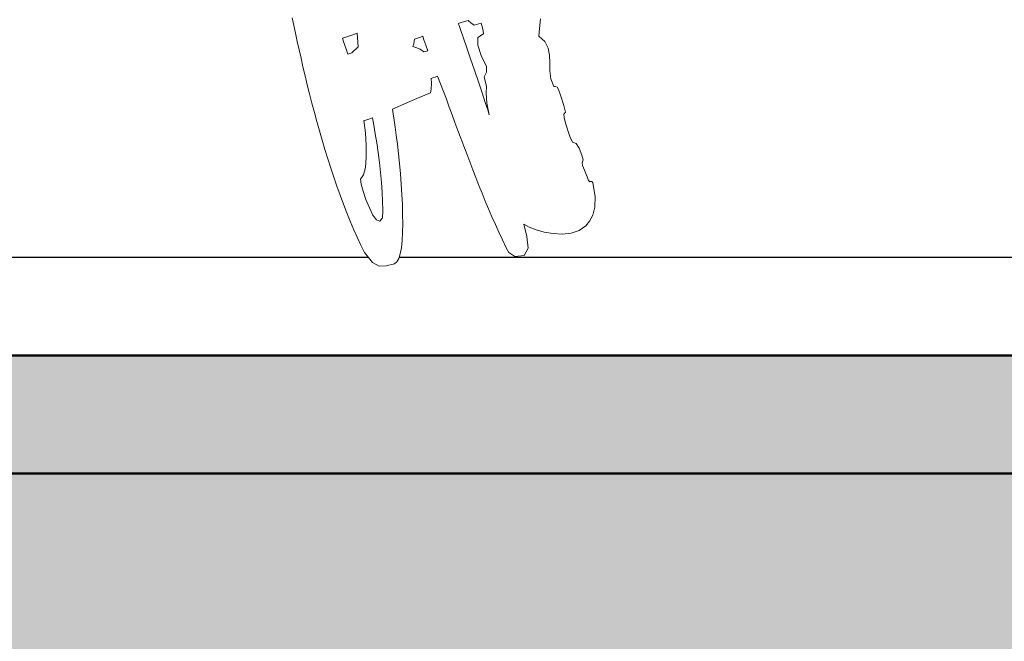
# Model space of a CAD drawing. Header units: millimetres. Extents: x -546784 to -506824, y 144269 to 161162.
# Tile 9 of 15: x -519987 to -518985, y 151829 to 152462. Entities that reach past the tile are written whole.
import ezdxf

# ---------------------------------------------------------------- set-up
doc = ezdxf.new("R2010")
doc.units = ezdxf.units.MM
for name, color, linetype, lineweight in [('A-DETL', 90, 'Continuous', 5), ('A-DETL-GENF', 92, 'Continuous', 5), ('A-FLOR', 192, 'Continuous', 5)]:
    doc.layers.add(name, color=color, linetype=linetype, lineweight=lineweight)

# ---------------------------------------------------------------- blocks, each defined once
blk = doc.blocks.new('CICLISTA DEFRENTE - CICLISTA DEFRENTE-3531129-TRECHO 2 - CORTE MIRANTE')
at = {"layer": 'A-DETL-GENF'}
for p, q in [((-519709.9, 152464.1), (-519708.2, 152456.4)), ((-519708.2, 152456.4), (-519709.9, 152464.1)), ((-519540.7, 152458.3), (-519538.7, 152459)), ((-519540.7, 152458.3), (-519538.7, 152459)), ((-519540, 152456.4), (-519540.7, 152458.3)), ((-519540, 152456.4), (-519540.7, 152458.3)), ((-519538.7, 152459), (-519534.5, 152460.3)), ((-519538.7, 152459), (-519534.5, 152460.3)), ((-519534.5, 152460.3), (-519530.7, 152461.3)), ((-519534.5, 152460.3), (-519530.7, 152461.3)), ((-519530.7, 152461.3), (-519527.9, 152459)), ((-519530.7, 152461.3), (-519527.9, 152459)), ((-519527.9, 152459), (-519524.5, 152456.7)), ((-519527.9, 152459), (-519524.5, 152456.7)), ((-519524.5, 152456.7), (-519517.4, 152458.5)), ((-519524.5, 152456.7), (-519517.4, 152458.5)), ((-519517.4, 152458.5), (-519516, 152454)), ((-519517.4, 152458.5), (-519516, 152454)), ((-519457.9, 152453.2), (-519457, 152463.1)), ((-519457, 152463.1), (-519457.9, 152453.2)), ((-519708.2, 152456.4), (-519706.6, 152448.4)), ((-519706.6, 152448.4), (-519708.2, 152456.4)), ((-519706.6, 152448.4), (-519704.8, 152440.1)), ((-519704.8, 152440.1), (-519706.6, 152448.4)), ((-519648.3, 152446.6), (-519643.6, 152448.3)), ((-519648.3, 152446.6), (-519643.6, 152448.3)), ((-519643.6, 152448.3), (-519642.6, 152434.4)), ((-519643.6, 152448.3), (-519642.6, 152434.4)), ((-519538.2, 152451.2), (-519540, 152456.4)), ((-519538.2, 152451.2), (-519540, 152456.4)), ((-519535.5, 152443.4), (-519538.2, 152451.2)), ((-519535.5, 152443.4), (-519538.2, 152451.2)), ((-519515.1, 152447.9), (-519520.8, 152444)), ((-519515.1, 152447.9), (-519520.8, 152444)), ((-519516, 152454), (-519515.3, 152450.8)), ((-519516, 152454), (-519515.3, 152450.8)), ((-519515.3, 152450.8), (-519515.1, 152447.9)), ((-519515.3, 152450.8), (-519515.1, 152447.9)), ((-519458.7, 152445.5), (-519457.9, 152453.2)), ((-519457.9, 152453.2), (-519458.7, 152445.5)), ((-519704.8, 152440.1), (-519702.9, 152431.6)), ((-519702.9, 152431.6), (-519704.8, 152440.1)), ((-519658.5, 152443.4), (-519655.1, 152444.5)), ((-519658.5, 152443.4), (-519655.1, 152444.5)), ((-519657.2, 152439.1), (-519658.5, 152443.4)), ((-519657.2, 152439.1), (-519658.5, 152443.4)), ((-519654.6, 152431.2), (-519657.2, 152439.1)), ((-519654.6, 152431.2), (-519657.2, 152439.1)), ((-519655.1, 152444.5), (-519648.3, 152446.6)), ((-519655.1, 152444.5), (-519648.3, 152446.6)), ((-519585.9, 152437.5), (-519585.6, 152440.1)), ((-519585.9, 152437.5), (-519585.6, 152440.1)), ((-519585.6, 152440.1), (-519585.3, 152442.3)), ((-519585.6, 152440.1), (-519585.3, 152442.3)), ((-519585.3, 152442.3), (-519582.3, 152443.3)), ((-519585.3, 152442.3), (-519582.3, 152443.3)), ((-519582.3, 152443.3), (-519579.2, 152444.3)), ((-519582.3, 152443.3), (-519579.2, 152444.3)), ((-519579.2, 152444.3), (-519576.8, 152445.3)), ((-519579.2, 152444.3), (-519576.8, 152445.3)), ((-519576.8, 152445.3), (-519575.7, 152441.8)), ((-519576.8, 152445.3), (-519575.7, 152441.8)), ((-519575.7, 152441.8), (-519573.8, 152436.3)), ((-519575.7, 152441.8), (-519573.8, 152436.3)), ((-519532.1, 152433.5), (-519535.5, 152443.4)), ((-519532.1, 152433.5), (-519535.5, 152443.4)), ((-519520.8, 152444), (-519520.9, 152436.2)), ((-519520.8, 152444), (-519520.9, 152436.2)), ((-519452.5, 152439.9), (-519458.7, 152445.5)), ((-519458.7, 152445.5), (-519452.5, 152439.9)), ((-519449.1, 152433.3), (-519452.5, 152439.9)), ((-519452.5, 152439.9), (-519449.1, 152433.3)), ((-519702.9, 152431.6), (-519700.9, 152422.9)), ((-519700.9, 152422.9), (-519702.9, 152431.6)), ((-519653.2, 152426.9), (-519654.6, 152431.2)), ((-519653.2, 152426.9), (-519654.6, 152431.2)), ((-519649, 152428.3), (-519653.2, 152426.9)), ((-519649, 152428.3), (-519653.2, 152426.9)), ((-519642.6, 152434.4), (-519649, 152428.3)), ((-519642.6, 152434.4), (-519649, 152428.3)), ((-519587, 152434.8), (-519585.9, 152437.5)), ((-519587, 152434.8), (-519585.9, 152437.5)), ((-519584, 152433.7), (-519587, 152434.8)), ((-519584, 152433.7), (-519587, 152434.8)), ((-519579.7, 152432), (-519584, 152433.7)), ((-519579.7, 152432), (-519584, 152433.7)), ((-519575.7, 152429.5), (-519579.7, 152432)), ((-519575.7, 152429.5), (-519579.7, 152432)), ((-519574.4, 152429.7), (-519575.7, 152429.5)), ((-519574.4, 152429.7), (-519575.7, 152429.5)), ((-519573, 152430), (-519574.4, 152429.7)), ((-519573, 152430), (-519574.4, 152429.7)), ((-519573.8, 152436.3), (-519571.9, 152430.3)), ((-519573.8, 152436.3), (-519571.9, 152430.3)), ((-519571.9, 152430.3), (-519573, 152430)), ((-519571.9, 152430.3), (-519573, 152430)), ((-519528.2, 152422.4), (-519532.1, 152433.5)), ((-519528.2, 152422.4), (-519532.1, 152433.5)), ((-519520.9, 152436.2), (-519517.3, 152425.8)), ((-519520.9, 152436.2), (-519517.3, 152425.8)), ((-519447.8, 152426), (-519449.1, 152433.3)), ((-519449.1, 152433.3), (-519447.8, 152426)), ((-519700.9, 152422.9), (-519698.9, 152414.1)), ((-519698.9, 152414.1), (-519700.9, 152422.9)), ((-519524.2, 152410.6), (-519528.2, 152422.4)), ((-519524.2, 152410.6), (-519528.2, 152422.4)), ((-519517.3, 152425.8), (-519512.1, 152414.6)), ((-519517.3, 152425.8), (-519512.1, 152414.6)), ((-519447.6, 152418.2), (-519447.8, 152426)), ((-519447.8, 152426), (-519447.6, 152418.2)), ((-519447.4, 152410.1), (-519447.6, 152418.2)), ((-519447.6, 152418.2), (-519447.4, 152410.1)), ((-519698.9, 152414.1), (-519696.8, 152405.1)), ((-519696.8, 152405.1), (-519698.9, 152414.1)), ((-519520.2, 152398.8), (-519524.2, 152410.6)), ((-519520.2, 152398.8), (-519524.2, 152410.6)), ((-519511.9, 152408.9), (-519514.3, 152404)), ((-519511.9, 152408.9), (-519514.3, 152404)), ((-519512.1, 152414.6), (-519511.9, 152408.9)), ((-519512.1, 152414.6), (-519511.9, 152408.9)), ((-519446.4, 152402.1), (-519447.4, 152410.1)), ((-519447.4, 152410.1), (-519446.4, 152402.1)), ((-519696.8, 152405.1), (-519694.5, 152395.9)), ((-519694.5, 152395.9), (-519696.8, 152405.1)), ((-519568.4, 152402.4), (-519566.6, 152403)), ((-519566.6, 152403), (-519568.4, 152402.4)), ((-519568, 152397.4), (-519568.4, 152402.4)), ((-519568.4, 152402.4), (-519568, 152397.4)), ((-519566.6, 152403), (-519564.4, 152403.8)), ((-519564.4, 152403.8), (-519566.6, 152403)), ((-519564.4, 152403.8), (-519561.8, 152404.7)), ((-519561.8, 152404.7), (-519564.4, 152403.8)), ((-519561.8, 152404.7), (-519558.8, 152396.9)), ((-519558.8, 152396.9), (-519561.8, 152404.7)), ((-519516.4, 152387.7), (-519520.2, 152398.8)), ((-519516.4, 152387.7), (-519520.2, 152398.8)), ((-519514.3, 152404), (-519512.1, 152394.3)), ((-519514.3, 152404), (-519512.1, 152394.3)), ((-519443.6, 152394.3), (-519446.4, 152402.1)), ((-519446.4, 152402.1), (-519443.6, 152394.3)), ((-519694.5, 152395.9), (-519692.2, 152386.6)), ((-519692.2, 152386.6), (-519694.5, 152395.9)), ((-519580.5, 152382.9), (-519569.1, 152387.7)), ((-519569.1, 152387.7), (-519580.5, 152382.9)), ((-519569.1, 152387.7), (-519568.2, 152391.4)), ((-519568.2, 152391.4), (-519569.1, 152387.7)), ((-519568.2, 152391.4), (-519568, 152397.4)), ((-519568, 152397.4), (-519568.2, 152391.4)), ((-519558.8, 152396.9), (-519555.9, 152389)), ((-519555.9, 152389), (-519558.8, 152396.9)), ((-519555.9, 152389), (-519552.9, 152381.1)), ((-519552.9, 152381.1), (-519555.9, 152389)), ((-519513.2, 152377.9), (-519516.4, 152387.7)), ((-519513.2, 152377.9), (-519516.4, 152387.7)), ((-519512.1, 152394.3), (-519512.4, 152387.3)), ((-519512.1, 152394.3), (-519512.4, 152387.3)), ((-519441.6, 152394.2), (-519443.6, 152394.3)), ((-519443.6, 152394.3), (-519441.6, 152394.2)), ((-519440.2, 152393.6), (-519441.6, 152394.2)), ((-519441.6, 152394.2), (-519440.2, 152393.6)), ((-519438.7, 152391.1), (-519440.2, 152393.6)), ((-519440.2, 152393.6), (-519438.7, 152391.1)), ((-519436.2, 152384.2), (-519438.7, 152391.1)), ((-519438.7, 152391.1), (-519436.2, 152384.2)), ((-519692.2, 152386.6), (-519689.8, 152377.3)), ((-519689.8, 152377.3), (-519692.2, 152386.6)), ((-519602.4, 152373.5), (-519592.5, 152377.8)), ((-519592.5, 152377.8), (-519602.4, 152373.5)), ((-519592.5, 152377.8), (-519580.5, 152382.9)), ((-519580.5, 152382.9), (-519592.5, 152377.8)), ((-519552.9, 152381.1), (-519550, 152373.2)), ((-519550, 152373.2), (-519552.9, 152381.1)), ((-519510.8, 152370.2), (-519513.2, 152377.9)), ((-519510.8, 152370.2), (-519513.2, 152377.9)), ((-519512.4, 152387.3), (-519511.6, 152377.2)), ((-519512.4, 152387.3), (-519511.6, 152377.2)), ((-519433.1, 152374.9), (-519436.2, 152384.2)), ((-519436.2, 152384.2), (-519433.1, 152374.9)), ((-519689.8, 152377.3), (-519687.3, 152367.8)), ((-519687.3, 152367.8), (-519689.8, 152377.3)), ((-519687.3, 152367.8), (-519684.8, 152358.4)), ((-519684.8, 152358.4), (-519687.3, 152367.8)), ((-519607.7, 152371.2), (-519602.4, 152373.5)), ((-519602.4, 152373.5), (-519607.7, 152371.2)), ((-519606.9, 152366.2), (-519607.7, 152371.2)), ((-519607.7, 152371.2), (-519606.9, 152366.2)), ((-519550, 152373.2), (-519547, 152365.3)), ((-519547, 152365.3), (-519550, 152373.2)), ((-519511.6, 152377.2), (-519509.3, 152365.2)), ((-519511.6, 152377.2), (-519509.3, 152365.2)), ((-519509.3, 152365.2), (-519510.8, 152370.2)), ((-519509.3, 152365.2), (-519510.8, 152370.2)), ((-519433.2, 152365.8), (-519431.6, 152368)), ((-519431.6, 152368), (-519433.2, 152365.8)), ((-519431.6, 152368), (-519433.1, 152374.9)), ((-519433.1, 152374.9), (-519431.6, 152368)), ((-519684.8, 152358.4), (-519682.1, 152348.9)), ((-519682.1, 152348.9), (-519684.8, 152358.4)), ((-519637, 152359.5), (-519634.8, 152359.9)), ((-519637, 152359.5), (-519634.8, 152359.9)), ((-519635.3, 152347), (-519637, 152359.5)), ((-519635.3, 152347), (-519637, 152359.5)), ((-519634.8, 152359.9), (-519631.7, 152360.8)), ((-519634.8, 152359.9), (-519631.7, 152360.8)), ((-519631.7, 152360.8), (-519628.2, 152362.2)), ((-519631.7, 152360.8), (-519628.2, 152362.2)), ((-519628.2, 152362.2), (-519626.8, 152354.6)), ((-519628.2, 152362.2), (-519626.8, 152354.6)), ((-519606, 152359.9), (-519606.9, 152366.2)), ((-519606.9, 152366.2), (-519606, 152359.9)), ((-519604.9, 152352.6), (-519606, 152359.9)), ((-519606, 152359.9), (-519604.9, 152352.6)), ((-519547, 152365.3), (-519544.1, 152357.3)), ((-519544.1, 152357.3), (-519547, 152365.3)), ((-519433, 152362.5), (-519433.2, 152365.8)), ((-519433.2, 152365.8), (-519433, 152362.5)), ((-519431.6, 152356.9), (-519433, 152362.5)), ((-519433, 152362.5), (-519431.6, 152356.9)), ((-519682.1, 152348.9), (-519679.4, 152339.3)), ((-519679.4, 152339.3), (-519682.1, 152348.9)), ((-519626.8, 152354.6), (-519625.3, 152346)), ((-519626.8, 152354.6), (-519625.3, 152346)), ((-519603.9, 152344.4), (-519604.9, 152352.6)), ((-519604.9, 152352.6), (-519603.9, 152344.4)), ((-519544.1, 152357.3), (-519541.1, 152349.3)), ((-519541.1, 152349.3), (-519544.1, 152357.3)), ((-519541.1, 152349.3), (-519538.1, 152341.4)), ((-519538.1, 152341.4), (-519541.1, 152349.3)), ((-519427.1, 152343.2), (-519431.6, 152356.9)), ((-519431.6, 152356.9), (-519427.1, 152343.2)), ((-519679.4, 152339.3), (-519676.5, 152329.8)), ((-519676.5, 152329.8), (-519679.4, 152339.3)), ((-519634.4, 152334.2), (-519635.3, 152347)), ((-519634.4, 152334.2), (-519635.3, 152347)), ((-519625.3, 152346), (-519623.8, 152336.8)), ((-519625.3, 152346), (-519623.8, 152336.8)), ((-519602.8, 152335.4), (-519603.9, 152344.4)), ((-519603.9, 152344.4), (-519602.8, 152335.4)), ((-519538.1, 152341.4), (-519535.2, 152333.4)), ((-519535.2, 152333.4), (-519538.1, 152341.4)), ((-519424.4, 152337.3), (-519427.1, 152343.2)), ((-519427.1, 152343.2), (-519424.4, 152337.3)), ((-519676.5, 152329.8), (-519673.6, 152320.4)), ((-519673.6, 152320.4), (-519676.5, 152329.8)), ((-519634.4, 152322.1), (-519634.4, 152334.2)), ((-519634.4, 152322.1), (-519634.4, 152334.2)), ((-519623.8, 152336.8), (-519622.4, 152326.9)), ((-519623.8, 152336.8), (-519622.4, 152326.9)), ((-519601.7, 152325.7), (-519602.8, 152335.4)), ((-519602.8, 152335.4), (-519601.7, 152325.7)), ((-519535.2, 152333.4), (-519532.1, 152325.4)), ((-519532.1, 152325.4), (-519535.2, 152333.4)), ((-519420.7, 152336), (-519424.4, 152337.3)), ((-519424.4, 152337.3), (-519420.7, 152336)), ((-519417.7, 152331.4), (-519420.7, 152336)), ((-519420.7, 152336), (-519417.7, 152331.4)), ((-519414.9, 152324.3), (-519417.7, 152331.4)), ((-519417.7, 152331.4), (-519414.9, 152324.3)), ((-519673.6, 152320.4), (-519670.6, 152311)), ((-519670.6, 152311), (-519673.6, 152320.4)), ((-519635.3, 152311.7), (-519634.4, 152322.1)), ((-519635.3, 152311.7), (-519634.4, 152322.1)), ((-519622.4, 152326.9), (-519621.1, 152316.8)), ((-519622.4, 152326.9), (-519621.1, 152316.8)), ((-519600.7, 152315.7), (-519601.7, 152325.7)), ((-519601.7, 152325.7), (-519600.7, 152315.7)), ((-519532.1, 152325.4), (-519529.1, 152317.4)), ((-519529.1, 152317.4), (-519532.1, 152325.4)), ((-519529.1, 152317.4), (-519526, 152309.4)), ((-519526, 152309.4), (-519529.1, 152317.4)), ((-519413.7, 152319.3), (-519414.9, 152324.3)), ((-519414.9, 152324.3), (-519413.7, 152319.3)), ((-519414.7, 152316.5), (-519413.7, 152319.3)), ((-519413.7, 152319.3), (-519414.7, 152316.5)), ((-519670.6, 152311), (-519667.6, 152301.7)), ((-519667.6, 152301.7), (-519670.6, 152311)), ((-519637.3, 152304), (-519635.3, 152311.7)), ((-519637.3, 152304), (-519635.3, 152311.7)), ((-519621.1, 152316.8), (-519619.9, 152306.5)), ((-519621.1, 152316.8), (-519619.9, 152306.5)), ((-519599.7, 152305.3), (-519600.7, 152315.7)), ((-519600.7, 152315.7), (-519599.7, 152305.3)), ((-519526, 152309.4), (-519522.9, 152301.4)), ((-519522.9, 152301.4), (-519526, 152309.4)), ((-519414.2, 152313.7), (-519414.7, 152316.5)), ((-519414.7, 152316.5), (-519414.2, 152313.7)), ((-519412.2, 152308.9), (-519414.2, 152313.7)), ((-519414.2, 152313.7), (-519412.2, 152308.9)), ((-519409.6, 152302), (-519412.2, 152308.9)), ((-519412.2, 152308.9), (-519409.6, 152302)), ((-519667.6, 152301.7), (-519664.4, 152292.5)), ((-519664.4, 152292.5), (-519667.6, 152301.7)), ((-519640.4, 152299.9), (-519637.3, 152304)), ((-519640.4, 152299.9), (-519637.3, 152304)), ((-519639.7, 152294.8), (-519640.4, 152299.9)), ((-519639.7, 152294.8), (-519640.4, 152299.9)), ((-519619.9, 152306.5), (-519618.9, 152296.3)), ((-519619.9, 152306.5), (-519618.9, 152296.3)), ((-519598.9, 152294.8), (-519599.7, 152305.3)), ((-519599.7, 152305.3), (-519598.9, 152294.8)), ((-519522.9, 152301.4), (-519519.7, 152293.4)), ((-519519.7, 152293.4), (-519522.9, 152301.4)), ((-519408.1, 152298.3), (-519409.6, 152302)), ((-519409.6, 152302), (-519408.1, 152298.3)), ((-519406.8, 152297.1), (-519408.1, 152298.3)), ((-519408.1, 152298.3), (-519406.8, 152297.1)), ((-519406, 152297.3), (-519406.8, 152297.1)), ((-519406.8, 152297.1), (-519406, 152297.3)), ((-519404.8, 152297.2), (-519406, 152297.3)), ((-519406, 152297.3), (-519404.8, 152297.2)), ((-519664.4, 152292.5), (-519661.2, 152283.4)), ((-519661.2, 152283.4), (-519664.4, 152292.5)), ((-519637.7, 152287.5), (-519639.7, 152294.8)), ((-519637.7, 152287.5), (-519639.7, 152294.8)), ((-519634.8, 152279), (-519637.7, 152287.5)), ((-519634.8, 152279), (-519637.7, 152287.5)), ((-519618.9, 152296.3), (-519618.2, 152286.4)), ((-519618.9, 152296.3), (-519618.2, 152286.4)), ((-519598.2, 152284.2), (-519598.9, 152294.8)), ((-519598.9, 152294.8), (-519598.2, 152284.2)), ((-519519.7, 152293.4), (-519516.5, 152285.4)), ((-519516.5, 152285.4), (-519519.7, 152293.4)), ((-519403.6, 152295.9), (-519404.8, 152297.2)), ((-519404.8, 152297.2), (-519403.6, 152295.9)), ((-519401.3, 152282.1), (-519403.6, 152295.9)), ((-519403.6, 152295.9), (-519401.3, 152282.1)), ((-519661.2, 152283.4), (-519657.8, 152274.4)), ((-519657.8, 152274.4), (-519661.2, 152283.4)), ((-519631.3, 152270.5), (-519634.8, 152279)), ((-519631.3, 152270.5), (-519634.8, 152279)), ((-519618.2, 152286.4), (-519617.8, 152277)), ((-519618.2, 152286.4), (-519617.8, 152277)), ((-519597.7, 152273.9), (-519598.2, 152284.2)), ((-519598.2, 152284.2), (-519597.7, 152273.9)), ((-519516.5, 152285.4), (-519513.2, 152277.4)), ((-519513.2, 152277.4), (-519516.5, 152285.4)), ((-519513.2, 152277.4), (-519509.9, 152269.5)), ((-519509.9, 152269.5), (-519513.2, 152277.4)), ((-519401.6, 152271.3), (-519401.3, 152282.1)), ((-519401.3, 152282.1), (-519401.6, 152271.3)), ((-519657.8, 152274.4), (-519654.4, 152265.6)), ((-519654.4, 152265.6), (-519657.8, 152274.4)), ((-519627.6, 152263.2), (-519631.3, 152270.5)), ((-519627.6, 152263.2), (-519631.3, 152270.5)), ((-519617.7, 152268.3), (-519618, 152260.4)), ((-519617.7, 152268.3), (-519618, 152260.4)), ((-519617.8, 152277), (-519617.7, 152268.3)), ((-519617.8, 152277), (-519617.7, 152268.3)), ((-519597.4, 152263.9), (-519597.7, 152273.9)), ((-519597.7, 152273.9), (-519597.4, 152263.9)), ((-519509.9, 152269.5), (-519506.5, 152261.5)), ((-519506.5, 152261.5), (-519509.9, 152269.5)), ((-519403.8, 152263), (-519401.6, 152271.3)), ((-519401.6, 152271.3), (-519403.8, 152263)), ((-519654.4, 152265.6), (-519650.9, 152257)), ((-519650.9, 152257), (-519654.4, 152265.6)), ((-519623.9, 152258.3), (-519627.6, 152263.2)), ((-519623.9, 152258.3), (-519627.6, 152263.2)), ((-519620.6, 152257), (-519623.9, 152258.3)), ((-519620.6, 152257), (-519623.9, 152258.3)), ((-519618, 152260.4), (-519620.6, 152257)), ((-519618, 152260.4), (-519620.6, 152257)), ((-519597.3, 152254.3), (-519597.4, 152263.9)), ((-519597.4, 152263.9), (-519597.3, 152254.3)), ((-519506.5, 152261.5), (-519503, 152253.6)), ((-519503, 152253.6), (-519506.5, 152261.5)), ((-519407.1, 152256.8), (-519403.8, 152263)), ((-519403.8, 152263), (-519407.1, 152256.8)), ((-519650.9, 152257), (-519647.3, 152248.7)), ((-519647.3, 152248.7), (-519650.9, 152257)), ((-519647.3, 152248.7), (-519643.7, 152240.5)), ((-519643.7, 152240.5), (-519647.3, 152248.7)), ((-519597.4, 152245.3), (-519597.3, 152254.3)), ((-519597.3, 152254.3), (-519597.4, 152245.3)), ((-519503, 152253.6), (-519499.4, 152245.7)), ((-519499.4, 152245.7), (-519503, 152253.6)), ((-519471, 152241.4), (-519473.9, 152253.8)), ((-519473.9, 152253.8), (-519468.6, 152251)), ((-519468.6, 152251), (-519473.9, 152253.8)), ((-519473.9, 152253.8), (-519471, 152241.4)), ((-519468.6, 152251), (-519461.5, 152248.3)), ((-519461.5, 152248.3), (-519468.6, 152251)), ((-519461.5, 152248.3), (-519453.2, 152245.9)), ((-519453.2, 152245.9), (-519461.5, 152248.3)), ((-519425.9, 152244.8), (-519417.7, 152247.5)), ((-519417.7, 152247.5), (-519425.9, 152244.8)), ((-519417.7, 152247.5), (-519410.9, 152252.3)), ((-519410.9, 152252.3), (-519417.7, 152247.5)), ((-519410.9, 152252.3), (-519407.1, 152256.8)), ((-519407.1, 152256.8), (-519410.9, 152252.3)), ((-519643.7, 152240.5), (-519639.9, 152232.6)), ((-519639.9, 152232.6), (-519643.7, 152240.5)), ((-519598.7, 152229.9), (-519597.9, 152237.2)), ((-519597.9, 152237.2), (-519598.7, 152229.9)), ((-519597.9, 152237.2), (-519597.4, 152245.3)), ((-519597.4, 152245.3), (-519597.9, 152237.2)), ((-519499.4, 152245.7), (-519495.8, 152237.8)), ((-519495.8, 152237.8), (-519499.4, 152245.7)), ((-519495.8, 152237.8), (-519492, 152229.9)), ((-519492, 152229.9), (-519495.8, 152237.8)), ((-519469.5, 152229.4), (-519471, 152241.4)), ((-519471, 152241.4), (-519469.5, 152229.4)), ((-519453.2, 152245.9), (-519444.2, 152244.3)), ((-519444.2, 152244.3), (-519453.2, 152245.9)), ((-519444.2, 152244.3), (-519434.9, 152243.8)), ((-519434.9, 152243.8), (-519444.2, 152244.3)), ((-519434.9, 152243.8), (-519425.9, 152244.8)), ((-519425.9, 152244.8), (-519434.9, 152243.8)), ((-519639.9, 152232.6), (-519636.1, 152225)), ((-519636.1, 152225), (-519639.9, 152232.6)), ((-519599.9, 152223.8), (-519598.7, 152229.9)), ((-519598.7, 152229.9), (-519599.9, 152223.8)), ((-519492, 152229.9), (-519489.1, 152224.9)), ((-519489.1, 152224.9), (-519492, 152229.9)), ((-519473.5, 152222), (-519469.5, 152229.4)), ((-519469.5, 152229.4), (-519473.5, 152222)), ((-519636.1, 152225), (-519628.2, 152215)), ((-519628.2, 152215), (-519636.1, 152225)), ((-519603.4, 152215.4), (-519601.4, 152218.9)), ((-519601.4, 152218.9), (-519603.4, 152215.4)), ((-519601.4, 152218.9), (-519599.9, 152223.8)), ((-519599.9, 152223.8), (-519601.4, 152218.9)), ((-519489.1, 152224.9), (-519483.2, 152220.9)), ((-519483.2, 152220.9), (-519489.1, 152224.9)), ((-519483.2, 152220.9), (-519473.5, 152222)), ((-519473.5, 152222), (-519483.2, 152220.9)), ((-519628.2, 152215), (-519621.3, 152211.1)), ((-519621.3, 152211.1), (-519628.2, 152215)), ((-519621.3, 152211.1), (-519614.2, 152211.3)), ((-519614.2, 152211.3), (-519621.3, 152211.1)), ((-519614.2, 152211.3), (-519605.8, 152213.5)), ((-519605.8, 152213.5), (-519614.2, 152211.3)), ((-519605.8, 152213.5), (-519603.4, 152215.4)), ((-519603.4, 152215.4), (-519605.8, 152213.5))]:
    blk.add_line(p, q, dxfattribs=at)

msp = doc.modelspace()

# ---------------------------------------------------------------- hatches: boundary and pattern name
at = {"layer": 'A-DETL-GENF'}
h = msp.add_hatch(dxfattribs=at)
h.set_pattern_fill('FP2_16', style=0, pattern_type=2)
h.set_pattern_definition([(0, (-520226.99, 150700), (127, 127), [38.1, -88.9]), (0, (-520150.79, 150712.7), (127, 127), [31.75, -95.25]), (0, (-520157.14, 150719.05), (127, 127), [25.4, -101.6]), (0, (-520195.24, 150750.8), (127, 127), [19.05, -19.05, 25.4, -63.5]), (0, (-520195.24, 150757.15), (127, 127), [25.4, -6.35, 31.75, -63.5]), (0, (-520252.39, 150782.55), (127, 127), [31.75, -95.25]), (0, (-520131.74, 150788.9), (127, 127), [31.75, -95.25]), (90, (-520252.39, 150725.4), (-127, 127), [19.05, -107.95]), (90, (-520233.34, 150820.65), (-127, 127), [12.7, -114.3]), (90, (-520226.99, 150700), (-127, 127), [19.05, -107.95]), (90, (-520214.29, 150814.3), (-127, 127), [6.35, -120.65]), (90, (-520207.94, 150763.5), (-127, 127), [19.05, -107.95]), (90, (-520195.24, 150719.05), (-127, 127), [31.75, -95.25]), (90, (-520182.54, 150807.95), (-127, 127), [19.05, -107.95]), (90, (-520169.84, 150757.15), (-127, 127), [25.4, -101.6]), (90, (-520163.49, 150757.15), (-127, 127), [25.4, -101.6]), (90, (-520150.79, 150700), (-127, 127), [12.7, -114.3]), (90, (-520131.74, 150719.05), (-127, 127), [31.75, -95.25]), (45, (-520239.69, 150712.7), (0, 127.0006), [53.882, -125.724]), (45, (-520226.99, 150719.05), (0, 127.0006), [26.941, -152.664]), (45, (-520169.84, 150788.9), (0, 127.0006), [35.921, -143.684]), (45, (-520169.84, 150795.25), (0, 127.0006), [26.941, -152.664]), (135, (-520214.29, 150782.55), (-127.0006, 1e-14), [8.98, -170.625]), (135, (-520239.69, 150712.7), (-127.0006, 1e-14), [17.96, -161.645]), (135, (-520201.59, 150750.8), (-127.0006, 1e-14), [17.96, -161.645]), (135, (-520169.84, 150782.55), (-127.0006, 1e-14), [17.96, -161.645]), (135, (-520131.74, 150807.95), (-127.0006, 1e-14), [26.941, -152.664]), (135, (-520131.74, 150801.6), (-127.0006, 1e-14), [17.96, -161.645]), (135, (-520138.09, 150814.3), (-127.0006, 1e-14), [17.96, -161.645]), (135, (-520176.19, 150700), (-127.0006, 1e-14), [26.941, -152.664]), (26.565, (-520138.09, 150776.2), (126.99972, -0.0001), [14.199, -269.782]), (26.565, (-520169.84, 150744.45), (126.99972, -0.0001), [14.199, -269.782]), (26.565, (-520214.29, 150782.55), (126.99972, -0.0001), [28.397, -255.583]), (26.565, (-520207.94, 150814.3), (126.99972, -0.0001), [28.397, -255.583]), (26.565, (-520207.94, 150782.55), (126.99972, -0.0001), [28.397, -255.583]), (26.565, (-520131.74, 150807.95), (126.99972, -0.0001), [28.397, -255.583]), (26.565, (-520252.39, 150744.45), (126.99972, -0.0001), [42.597, -241.384]), (26.565, (-520252.39, 150750.8), (126.99972, -0.0001), [42.597, -241.384]), (26.565, (-520252.39, 150801.6), (126.99972, -0.0001), [42.597, -241.384]), (63.435, (-520188.89, 150795.25), (-0.0001, 126.99972), [14.199, -269.782]), (63.435, (-520131.74, 150788.9), (-0.0001, 126.99972), [14.199, -170.392, 28.397, -70.993]), (63.435, (-520144.44, 150776.2), (-0.0001, 126.99972), [28.397, -255.583]), (63.435, (-520220.64, 150788.9), (-0.0001, 126.99972), [28.397, -255.583]), (63.435, (-520226.99, 150788.9), (-0.0001, 126.99972), [28.397, -255.583]), (63.435, (-520182.54, 150801.6), (-0.0001, 126.99972), [42.597, -241.384]), (116.565, (-520214.29, 150769.85), (0.0001, 126.99972), [14.199, -269.782]), (116.565, (-520131.74, 150757.15), (0.0001, 126.99972), [14.199, -269.782]), (116.565, (-520157.14, 150719.05), (0.0001, 126.99972), [28.397, -255.583]), (116.565, (-520163.49, 150725.4), (0.0001, 126.99972), [28.397, -255.583]), (116.565, (-520150.79, 150814.3), (0.0001, 126.99972), [28.397, -255.583]), (116.565, (-520252.39, 150750.8), (0.0001, 126.99972), [28.397, -255.583]), (116.565, (-520188.89, 150700), (0.0001, 126.99972), [42.597, -241.384]), (153.435, (-520144.44, 150776.2), (-126.99972, -0.0001), [28.397, -255.583]), (153.435, (-520138.09, 150769.85), (-126.99972, -0.0001), [28.397, -255.583]), (153.435, (-520233.34, 150706.35), (-126.99972, -0.0001), [14.199, -269.782]), (153.435, (-520195.24, 150757.15), (-126.99972, -0.0001), [14.199, -269.782]), (153.435, (-520169.84, 150795.25), (-126.99972, -0.0001), [14.199, -269.782])])
h.paths.add_polyline_path([(-523696.694, 152000), (-510109.563, 152000.197), (-510109.563, 152120), (-520692.895, 152120), (-520692.895, 152230), (-520686.789, 152230), (-520686.789, 152250), (-520840.272, 152250), (-520883.737, 152200), (-522787.923, 152200), (-522788.335, 152250), (-527045.653, 152250), (-527045.653, 152000), (-523862.562, 152000)], flags=0)
h.paths.add_polyline_path([(-525139.001, 152100), (-525138.982, 152100), (-525008.645, 152100)], flags=0)
h = msp.add_hatch(dxfattribs=at)
h.set_pattern_fill('FP2_17', color=252, style=0, pattern_type=2)
h.set_pattern_definition([(315, (-520252.39, 150700), (224.5064, 0), [158.75, -158.75]), (315, (-520210.29, 150742.1), (224.5064, 0), [158.75, -158.75]), (315, (-520168.19, 150784.2), (224.5064, 0), [158.75, -158.75]), (45, (-520140.12, 150784.2), (0, 224.5064), [158.75, -158.75]), (45, (-520098.02, 150742.1), (0, 224.5064), [158.75, -158.75]), (45, (-520055.92, 150700), (0, 224.5064), [158.75, -158.75])])
h.paths.add_polyline_path([(-544864.094, 144269.403), (-539538.145, 144269.403), (-539393.387, 144330.849), (-538490.842, 145894.102), (-538490.842, 146013.475), (-537142.06, 146380.862), (-534789.971, 146838.062), (-533951.969, 147062.603), (-532204.962, 147803.585), (-527873.797, 149380), (-510109.563, 149380), (-510109.563, 152000), (-527045.653, 152000), (-527045.653, 151400), (-529330.461, 151400), (-529330.461, 150627.181), (-529580.461, 150627.181), (-529580.461, 150887.181), (-532947.787, 149661.574), (-533128.324, 149584.941), (-535242.206, 149174.044), (-535242.206, 148682.623), (-535518.202, 148682.623), (-535518.202, 149300), (-537596.072, 149300), (-537596.072, 148330.062), (-539272.686, 147873.378), (-540876.489, 145962.04), (-542199.894, 145400.289)], flags=0)

# ---------------------------------------------------------------- linework, layer by layer
at = {"layer": 'A-DETL', "lineweight": 50}
for p, q in [((-510109.563, 152120), (-520566.789, 152120)), ((-510109.563, 152000), (-527045.653, 152000))]:
    msp.add_line(p, q, dxfattribs=at)
at = {"layer": 'A-FLOR', "lineweight": 25}
for p, q in [((-519632.152, 152220), (-520566.789, 152220)), ((-518066.645, 152220), (-519601.072, 152220))]:
    msp.add_line(p, q, dxfattribs=at)

# ---------------------------------------------------------------- block references
at = {"layer": 'A-DETL-GENF'}
msp.add_blockref('CICLISTA DEFRENTE - CICLISTA DEFRENTE-3531129-TRECHO 2 - CORTE MIRANTE', (0, 0), dxfattribs=at)

doc.saveas('drawing.dxf')
